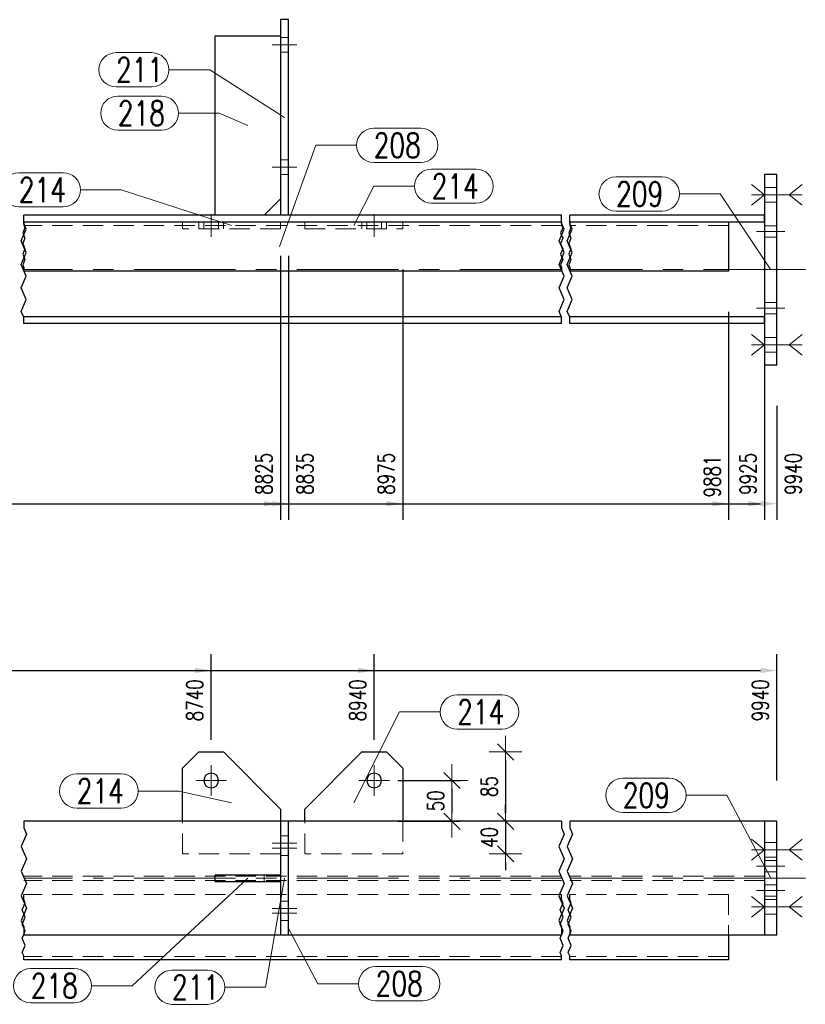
# Model space of a CAD drawing. Header units: millimetres. Extents: x -139 to 714, y 11567 to 12237.
# Tile 16 of 45: x 305 to 402, y 11806 to 11927. Entities that reach past the tile are written whole.
import ezdxf

# ---------------------------------------------------------------- set-up
doc = ezdxf.new("R2010")
doc.units = ezdxf.units.MM
doc.header["$LTSCALE"] = 10
doc.linetypes.add('HIDDEN', pattern=[0.375, 0.25, -0.125])
doc.linetypes.add('MITTE', pattern=[2, 1.25, -0.25, 0.25, -0.25])
doc.layers.get('Defpoints').update_dxf_attribs({"color": 1})
for name, color, linetype, lineweight in [('PS_Bolt', 4, 'Continuous', 13), ('PS_DIM', 4, 'Continuous', 13), ('PS_Hidden', 2, 'HIDDEN', 9), ('PS_Mid', 5, 'MITTE', 15), ('PS_Pos', 1, 'Continuous', 15), ('PS_Shape', 161, 'Continuous', 30), ('PS_SOLID', 7, 'Continuous', 30)]:
    doc.layers.add(name, color=color, linetype=linetype, lineweight=lineweight)
doc.styles.add('simplex', font='simplex.shx', dxfattribs={"width": 0.75})
doc.dimstyles.new('1_10_GŁ_DS1-LS10', dxfattribs={"dimtxt": 2, "dimasz": 2, "dimexe": 2, "dimexo": 5, "dimgap": 1, "dimtad": 1, "dimjust": 4, "dimdec": 0, "dimlfac": 10, "dimtxsty": 'simplex', "dimblk1": 'NONE', "dimsah": 1, "dimcen": 2, "dimclrd": 256, "dimclre": 256, "dimclrt": 3, "dimadec": 1, "dimazin": 0, "dimtfac": 1, "dimtdec": 0, "dimtmove": 2, "dimatfit": 3, "dimfxl": 1, "dimarcsym": 0})
doc.dimstyles.new('1_10_PRZ', dxfattribs={"dimtxt": 2, "dimasz": 1, "dimexe": 2, "dimexo": 5, "dimgap": 1, "dimtad": 1, "dimdec": 0, "dimlfac": 10, "dimtxsty": 'simplex', "dimblk": 'dimznak', "dimcen": 2, "dimse1": 1, "dimse2": 1, "dimclrt": 3, "dimadec": 1, "dimazin": 0, "dimtfac": 1, "dimtdec": 0, "dimtix": 1, "dimtmove": 2, "dimatfit": 3, "dimldrblk": 'dim-grot', "dimfxl": 1, "dimarcsym": 0})
doc.dimstyles.new('1_10_SC', dxfattribs={"dimtxt": 2, "dimasz": 1, "dimexe": 1, "dimexo": 1, "dimgap": 1, "dimtad": 1, "dimdec": 0, "dimlfac": 10, "dimtxsty": 'simplex', "dimblk": 'dimznak', "dimcen": 2, "dimclrd": 256, "dimclre": 256, "dimclrt": 3, "dimadec": 1, "dimazin": 0, "dimtfac": 1, "dimtdec": 0, "dimtix": 1, "dimtmove": 2, "dimatfit": 3, "dimldrblk": 'dim-grot', "dimfxl": 1, "dimarcsym": 0})

# ---------------------------------------------------------------- blocks, each defined once
blk = doc.blocks.new('*D115')
at = {"layer": 'Defpoints', "color": 0, "transparency": 16777216}
for p in [(337.16, 11903.11), (-55.6, 11889.81), (337.16, 11867.71)]:
    blk.add_point(p, dxfattribs=at)
at = {"layer": 'PS_DIM', "lineweight": -2, "transparency": 16777216}
for p, q in [((337.16, 11898.11), (337.16, 11865.71)), ((-55.6, 11884.81), (-55.6, 11865.71)), ((-55.6, 11867.71), (335.16, 11867.71))]:
    blk.add_line(p, q, dxfattribs=at)
at = {"layer": 'PS_DIM', "transparency": 16777216}
blk.add_solid([(335.16, 11868.04), (335.16, 11867.37), (337.16, 11867.71)], dxfattribs=at)
at = {"layer": 'PS_DIM', "color": 3, "transparency": 16777216, "insert": (335.14, 11871.37), "char_height": 2, "attachment_point": 5, "rotation": 90, "style": 'simplex'}
blk.add_mtext('8825', dxfattribs=at)
blk = doc.blocks.new('_None')
blk = doc.blocks.new('*D116')
at = {"layer": 'Defpoints', "color": 0, "transparency": 16777216}
for p in [(338.16, 11903.11), (-55.6, 11889.81), (338.16, 11867.71)]:
    blk.add_point(p, dxfattribs=at)
at = {"layer": 'PS_DIM', "lineweight": -2, "transparency": 16777216}
for p, q in [((338.16, 11898.11), (338.16, 11865.71)), ((-55.6, 11884.81), (-55.6, 11865.71)), ((-55.6, 11867.71), (336.16, 11867.71))]:
    blk.add_line(p, q, dxfattribs=at)
at = {"layer": 'PS_DIM', "transparency": 16777216}
blk.add_solid([(336.16, 11868.04), (336.16, 11867.37), (338.16, 11867.71)], dxfattribs=at)
at = {"layer": 'PS_DIM', "color": 3, "transparency": 16777216, "insert": (340.18, 11871.37), "char_height": 2, "attachment_point": 5, "rotation": 90, "style": 'simplex'}
blk.add_mtext('8835', dxfattribs=at)
blk = doc.blocks.new('*D117')
at = {"layer": 'Defpoints', "color": 0, "transparency": 16777216}
for p in [(352.16, 11901.46), (-55.6, 11889.81), (352.16, 11867.71)]:
    blk.add_point(p, dxfattribs=at)
at = {"layer": 'PS_DIM', "lineweight": -2, "transparency": 16777216}
for p, q in [((352.16, 11896.46), (352.16, 11865.71)), ((-55.6, 11884.81), (-55.6, 11865.71)), ((-55.6, 11867.71), (350.16, 11867.71))]:
    blk.add_line(p, q, dxfattribs=at)
at = {"layer": 'PS_DIM', "transparency": 16777216}
blk.add_solid([(350.16, 11868.04), (350.16, 11867.37), (352.16, 11867.71)], dxfattribs=at)
at = {"layer": 'PS_DIM', "color": 3, "transparency": 16777216, "insert": (350.14, 11871.37), "char_height": 2, "attachment_point": 5, "rotation": 90, "style": 'simplex'}
blk.add_mtext('8975', dxfattribs=at)
blk = doc.blocks.new('*D118')
at = {"layer": 'Defpoints', "color": 0, "transparency": 16777216}
for p in [(392.16, 11896.26), (-55.6, 11889.81), (392.16, 11867.71)]:
    blk.add_point(p, dxfattribs=at)
at = {"layer": 'PS_DIM', "lineweight": -2, "transparency": 16777216}
for p, q in [((392.16, 11891.26), (392.16, 11865.71)), ((-55.6, 11884.81), (-55.6, 11865.71)), ((-55.6, 11867.71), (390.16, 11867.71))]:
    blk.add_line(p, q, dxfattribs=at)
at = {"layer": 'PS_DIM', "transparency": 16777216}
blk.add_solid([(390.16, 11868.04), (390.16, 11867.37), (392.16, 11867.71)], dxfattribs=at)
at = {"layer": 'PS_DIM', "color": 3, "transparency": 16777216, "insert": (390.14, 11871.05), "char_height": 2, "attachment_point": 5, "rotation": 90, "style": 'simplex'}
blk.add_mtext('9881', dxfattribs=at)
blk = doc.blocks.new('*D119')
at = {"layer": 'Defpoints', "color": 0, "transparency": 16777216}
for p in [(-55.6, 11889.81), (396.57, 11889.81), (396.57, 11867.71)]:
    blk.add_point(p, dxfattribs=at)
at = {"layer": 'PS_DIM', "lineweight": -2, "transparency": 16777216}
for p, q in [((-55.6, 11884.81), (-55.6, 11865.71)), ((396.57, 11884.81), (396.57, 11865.71)), ((-55.6, 11867.71), (394.57, 11867.71))]:
    blk.add_line(p, q, dxfattribs=at)
at = {"layer": 'PS_DIM', "transparency": 16777216}
blk.add_solid([(394.57, 11868.04), (394.57, 11867.37), (396.57, 11867.71)], dxfattribs=at)
at = {"layer": 'PS_DIM', "color": 3, "transparency": 16777216, "insert": (394.55, 11871.37), "char_height": 2, "attachment_point": 5, "rotation": 90, "style": 'simplex'}
blk.add_mtext('9925', dxfattribs=at)
blk = doc.blocks.new('*D120')
at = {"layer": 'Defpoints', "color": 0, "transparency": 16777216}
for p in [(-55.6, 11889.81), (398.07, 11884.71), (398.07, 11867.71)]:
    blk.add_point(p, dxfattribs=at)
at = {"layer": 'PS_DIM', "lineweight": -2, "transparency": 16777216}
for p, q in [((-55.6, 11884.81), (-55.6, 11865.71)), ((398.07, 11879.71), (398.07, 11865.71)), ((-55.6, 11867.71), (396.07, 11867.71))]:
    blk.add_line(p, q, dxfattribs=at)
at = {"layer": 'PS_DIM', "transparency": 16777216}
blk.add_solid([(396.07, 11868.04), (396.07, 11867.37), (398.07, 11867.71)], dxfattribs=at)
at = {"layer": 'PS_DIM', "color": 3, "transparency": 16777216, "insert": (400.09, 11871.37), "char_height": 2, "attachment_point": 5, "rotation": 90, "style": 'simplex'}
blk.add_mtext('9940', dxfattribs=at)
blk = doc.blocks.new('*D140')
at = {"layer": 'Defpoints', "color": 0, "transparency": 16777216}
for p in [(328.66, 11847.24), (328.66, 11833.74), (-55.6, 11814.74)]:
    blk.add_point(p, dxfattribs=at)
at = {"layer": 'PS_DIM', "lineweight": -2, "transparency": 16777216}
for p, q in [((-55.6, 11819.74), (-55.6, 11849.24)), ((328.66, 11838.74), (328.66, 11849.24)), ((-55.6, 11847.24), (326.66, 11847.24))]:
    blk.add_line(p, q, dxfattribs=at)
at = {"layer": 'PS_DIM', "transparency": 16777216}
blk.add_solid([(326.66, 11847.57), (326.66, 11846.91), (328.66, 11847.24)], dxfattribs=at)
at = {"layer": 'PS_DIM', "color": 3, "transparency": 16777216, "insert": (326.64, 11843.58), "char_height": 2, "attachment_point": 5, "rotation": 90, "style": 'simplex'}
blk.add_mtext('8740', dxfattribs=at)
blk = doc.blocks.new('*D141')
at = {"layer": 'Defpoints', "color": 0, "transparency": 16777216}
for p in [(348.66, 11847.24), (348.66, 11833.74), (-55.6, 11814.74)]:
    blk.add_point(p, dxfattribs=at)
at = {"layer": 'PS_DIM', "lineweight": -2, "transparency": 16777216}
for p, q in [((-55.6, 11819.74), (-55.6, 11849.24)), ((348.66, 11838.74), (348.66, 11849.24)), ((-55.6, 11847.24), (346.66, 11847.24))]:
    blk.add_line(p, q, dxfattribs=at)
at = {"layer": 'PS_DIM', "transparency": 16777216}
blk.add_solid([(346.66, 11847.57), (346.66, 11846.91), (348.66, 11847.24)], dxfattribs=at)
at = {"layer": 'PS_DIM', "color": 3, "transparency": 16777216, "insert": (346.64, 11843.58), "char_height": 2, "attachment_point": 5, "rotation": 90, "style": 'simplex'}
blk.add_mtext('8940', dxfattribs=at)
blk = doc.blocks.new('*D142')
at = {"layer": 'Defpoints', "color": 0, "transparency": 16777216}
for p in [(398.07, 11847.24), (398.07, 11828.74), (-55.6, 11814.74)]:
    blk.add_point(p, dxfattribs=at)
at = {"layer": 'PS_DIM', "lineweight": -2, "transparency": 16777216}
for p, q in [((-55.6, 11819.74), (-55.6, 11849.24)), ((398.07, 11833.74), (398.07, 11849.24)), ((-55.6, 11847.24), (396.07, 11847.24))]:
    blk.add_line(p, q, dxfattribs=at)
at = {"layer": 'PS_DIM', "transparency": 16777216}
blk.add_solid([(396.07, 11847.57), (396.07, 11846.91), (398.07, 11847.24)], dxfattribs=at)
at = {"layer": 'PS_DIM', "color": 3, "transparency": 16777216, "insert": (396.05, 11843.58), "char_height": 2, "attachment_point": 5, "rotation": 90, "style": 'simplex'}
blk.add_mtext('9940', dxfattribs=at)
blk = doc.blocks.new('dimznak')
at = {"color": 0}
for points in [[(0, 2), (0, -2)], [(-2, 0), (2, 0)]]:
    blk.add_lwpolyline(points, dxfattribs=at)
at = {"color": 2}
blk.add_lwpolyline([(1, 1), (-1, -1)], dxfattribs=at)
blk = doc.blocks.new('*D219')
at = {"layer": 'Defpoints', "color": 0, "transparency": 16777216}
for p in [(350.56, 11833.74), (350.56, 11828.74), (358.21, 11828.74)]:
    blk.add_point(p, dxfattribs=at)
at = {"layer": 'PS_DIM', "lineweight": -2, "transparency": 16777216}
for p, q in [((351.56, 11833.74), (359.21, 11833.74)), ((358.21, 11832.74), (358.21, 11829.74)), ((351.56, 11828.74), (359.21, 11828.74))]:
    blk.add_line(p, q, dxfattribs=at)
for p, rotation in [((358.21, 11833.74), 90), ((358.21, 11828.74), 270)]:
    blk.add_blockref('dimznak', p, dxfattribs=dict(at, rotation=rotation))
at = {"layer": 'PS_DIM', "color": 3, "transparency": 16777216, "insert": (356.21, 11831.24), "char_height": 2, "attachment_point": 5, "rotation": 90, "style": 'simplex'}
blk.add_mtext('50', dxfattribs=at)
blk = doc.blocks.new('dim-grot')
blk.add_hatch(color=256).paths.add_polyline_path([(0, 0), (-2, 0.5), (-2, -0.5)])
blk.add_lwpolyline([(0, 0), (-2, 0.5), (-2, -0.5), (0, 0)])
blk = doc.blocks.new('*D220')
at = {"layer": 'Defpoints', "color": 0, "transparency": 16777216}
for p in [(347.16, 11837.24), (350.56, 11828.74), (364.78, 11828.74)]:
    blk.add_point(p, dxfattribs=at)
at = {"layer": 'PS_DIM', "color": 0, "lineweight": -2, "transparency": 16777216}
blk.add_line((364.78, 11836.24), (364.78, 11829.74), dxfattribs=at)
for p, rotation in [((364.78, 11837.24), 90), ((364.78, 11828.74), 270)]:
    blk.add_blockref('dimznak', p, dxfattribs=dict(at, rotation=rotation))
at = {"layer": 'PS_DIM', "color": 3, "transparency": 16777216, "insert": (362.78, 11832.99), "char_height": 2, "attachment_point": 5, "rotation": 90, "style": 'simplex'}
blk.add_mtext('85', dxfattribs=at)
blk = doc.blocks.new('*D221')
at = {"layer": 'Defpoints', "color": 0, "transparency": 16777216}
for p in [(350.56, 11828.74), (352.16, 11824.74), (364.78, 11824.74)]:
    blk.add_point(p, dxfattribs=at)
at = {"layer": 'PS_DIM', "color": 0, "lineweight": -2, "transparency": 16777216}
for p, q in [((364.78, 11829.74), (364.78, 11830.74)), ((364.78, 11828.74), (364.78, 11824.74)), ((364.78, 11823.74), (364.78, 11822.74))]:
    blk.add_line(p, q, dxfattribs=at)
for p, rotation in [((364.78, 11828.74), 270), ((364.78, 11824.74), 90)]:
    blk.add_blockref('dimznak', p, dxfattribs=dict(at, rotation=rotation))
at = {"layer": 'PS_DIM', "color": 3, "transparency": 16777216, "insert": (362.78, 11826.74), "char_height": 2, "attachment_point": 5, "rotation": 90, "style": 'simplex'}
blk.add_mtext('40', dxfattribs=at)
blk = doc.blocks.new('*X344')
at = {"color": 30, "linetype": 'Continuous'}
for p, q in [((396.57, 11887.21), (394.97, 11888.49)), ((399.57, 11887.21), (401.17, 11888.49)), ((394.97, 11885.93), (396.57, 11887.21)), ((394.97, 11887.21), (401.17, 11887.21)), ((401.17, 11885.93), (399.57, 11887.21))]:
    blk.add_line(p, q, dxfattribs=at)
blk = doc.blocks.new('*X345')
at = {"color": 30, "linetype": 'Continuous'}
for p, q in [((396.57, 11905.61), (394.97, 11906.89)), ((399.57, 11905.61), (401.17, 11906.89)), ((394.97, 11904.33), (396.57, 11905.61)), ((394.97, 11905.61), (401.17, 11905.61)), ((401.17, 11904.33), (399.57, 11905.61))]:
    blk.add_line(p, q, dxfattribs=at)
blk = doc.blocks.new('*X346')
at = {"color": 30, "linetype": 'Continuous'}
for p, q in [((396.57, 11887.21), (394.97, 11888.49)), ((399.57, 11887.21), (401.17, 11888.49)), ((394.97, 11885.93), (396.57, 11887.21)), ((394.97, 11887.21), (401.17, 11887.21)), ((401.17, 11885.93), (399.57, 11887.21))]:
    blk.add_line(p, q, dxfattribs=at)
blk = doc.blocks.new('*X347')
at = {"color": 1}
for p, q in [((305.66, 11902.12), (305.66, 11903.11)), ((305.66, 11902.26), (305.66, 11901.9)), ((305.97, 11901.4), (305.66, 11902.12)), ((371.66, 11902.12), (371.66, 11903.11)), ((371.66, 11902.26), (371.66, 11901.9)), ((371.97, 11901.4), (371.66, 11902.12)), ((372.66, 11902.12), (372.66, 11903.11)), ((372.66, 11902.26), (372.66, 11901.9)), ((372.97, 11901.4), (372.66, 11902.12)), ((305.36, 11899.96), (305.97, 11901.4)), ((305.8, 11901.58), (305.53, 11900.93)), ((305.53, 11900.93), (305.8, 11900.28)), ((305.66, 11901.9), (305.8, 11901.58)), ((371.36, 11899.96), (371.97, 11901.4)), ((371.8, 11901.58), (371.53, 11900.93)), ((371.53, 11900.93), (371.8, 11900.28)), ((371.66, 11901.9), (371.8, 11901.58)), ((372.36, 11899.96), (372.97, 11901.4)), ((372.8, 11901.58), (372.53, 11900.93)), ((372.53, 11900.93), (372.8, 11900.28)), ((372.66, 11901.9), (372.8, 11901.58)), ((305.97, 11898.52), (305.36, 11899.96)), ((305.8, 11900.28), (305.53, 11899.63)), ((371.97, 11898.52), (371.36, 11899.96)), ((371.8, 11900.28), (371.53, 11899.63)), ((372.97, 11898.52), (372.36, 11899.96)), ((372.8, 11900.28), (372.53, 11899.63)), ((305.36, 11897.07), (305.97, 11898.52)), ((305.53, 11899.63), (305.8, 11898.98)), ((305.8, 11898.98), (305.53, 11898.33)), ((371.36, 11897.07), (371.97, 11898.52)), ((371.53, 11899.63), (371.8, 11898.98)), ((371.8, 11898.98), (371.53, 11898.33)), ((372.36, 11897.07), (372.97, 11898.52)), ((372.53, 11899.63), (372.8, 11898.98)), ((372.8, 11898.98), (372.53, 11898.33)), ((305.53, 11898.33), (305.8, 11897.68)), ((305.8, 11897.68), (305.53, 11897.03)), ((371.53, 11898.33), (371.8, 11897.68)), ((371.8, 11897.68), (371.53, 11897.03)), ((372.53, 11898.33), (372.8, 11897.68)), ((372.8, 11897.68), (372.53, 11897.03)), ((305.97, 11895.63), (305.36, 11897.07)), ((305.53, 11897.03), (305.66, 11896.7)), ((305.66, 11896.7), (305.66, 11896.26)), ((371.97, 11895.63), (371.36, 11897.07)), ((371.53, 11897.03), (371.66, 11896.7)), ((371.66, 11896.7), (371.66, 11896.26)), ((372.97, 11895.63), (372.36, 11897.07)), ((372.53, 11897.03), (372.66, 11896.7)), ((372.66, 11896.7), (372.66, 11896.26)), ((305.36, 11894.19), (305.97, 11895.63)), ((371.36, 11894.19), (371.97, 11895.63)), ((372.36, 11894.19), (372.97, 11895.63)), ((305.97, 11892.75), (305.36, 11894.19)), ((371.97, 11892.75), (371.36, 11894.19)), ((372.97, 11892.75), (372.36, 11894.19)), ((305.36, 11891.31), (305.97, 11892.75)), ((371.36, 11891.31), (371.97, 11892.75)), ((372.36, 11891.31), (372.97, 11892.75)), ((305.66, 11890.59), (305.36, 11891.31)), ((371.66, 11890.59), (371.36, 11891.31)), ((372.66, 11890.59), (372.36, 11891.31)), ((305.66, 11889.81), (305.66, 11890.59)), ((371.66, 11889.81), (371.66, 11890.59)), ((372.66, 11889.81), (372.66, 11890.59))]:
    blk.add_line(p, q, dxfattribs=at)
at = {"layer": 'PS_Hidden', "color": 2, "linetype": 'HIDDEN'}
for p, q in [((338.16, 11924.91), (337.16, 11924.91)), ((338.16, 11923.11), (337.16, 11923.11)), ((338.16, 11909.91), (337.16, 11909.91)), ((338.16, 11908.11), (337.16, 11908.11)), ((398.07, 11906.51), (396.57, 11906.51)), ((398.07, 11904.71), (396.57, 11904.71)), ((325.16, 11901.46), (325.16, 11902.26)), ((327.16, 11901.46), (327.16, 11902.26)), ((327.76, 11901.46), (327.76, 11902.26)), ((329.56, 11901.46), (329.56, 11902.26)), ((330.16, 11902.26), (330.16, 11901.46)), ((337.16, 11901.46), (337.16, 11902.26)), ((340.16, 11901.46), (340.16, 11902.26)), ((347.16, 11901.46), (347.16, 11902.26)), ((347.76, 11901.46), (347.76, 11902.26)), ((349.56, 11901.46), (349.56, 11902.26)), ((350.16, 11902.26), (350.16, 11901.46)), ((352.16, 11901.46), (352.16, 11902.26)), ((371.66, 11901.86), (305.66, 11901.86)), ((337.16, 11901.46), (325.16, 11901.46)), ((340.16, 11901.46), (352.16, 11901.46)), ((392.16, 11901.86), (372.66, 11901.86)), ((398.07, 11901.81), (396.57, 11901.81)), ((398.07, 11900.41), (396.57, 11900.41)), ((398.07, 11892.41), (396.57, 11892.41)), ((398.07, 11891.01), (396.57, 11891.01)), ((398.07, 11888.11), (396.57, 11888.11)), ((398.07, 11886.31), (396.57, 11886.31))]:
    blk.add_line(p, q, dxfattribs=at)
at = {"layer": 'PS_Mid', "color": 5, "linetype": 'MITTE'}
for p, q in [((336.16, 11924.01), (339.16, 11924.01)), ((336.16, 11924.01), (339.16, 11924.01)), ((336.16, 11924.01), (339.16, 11924.01)), ((336.16, 11924.01), (339.16, 11924.01)), ((336.16, 11909.01), (339.16, 11909.01)), ((336.16, 11909.01), (339.16, 11909.01)), ((336.16, 11909.01), (339.16, 11909.01)), ((336.16, 11909.01), (339.16, 11909.01)), ((395.57, 11905.61), (399.07, 11905.61)), ((395.57, 11905.61), (399.07, 11905.61)), ((328.66, 11903.26), (328.66, 11900.46)), ((348.66, 11903.26), (348.66, 11900.46)), ((395.57, 11901.11), (399.07, 11901.11)), ((395.57, 11901.11), (399.07, 11901.11)), ((371.66, 11896.46), (305.66, 11896.46)), ((401.57, 11896.46), (372.66, 11896.46)), ((395.57, 11891.71), (399.07, 11891.71)), ((395.57, 11891.71), (399.07, 11891.71)), ((395.57, 11887.21), (399.07, 11887.21)), ((395.57, 11887.21), (399.07, 11887.21))]:
    blk.add_line(p, q, dxfattribs=at)
at = {"layer": 'PS_SOLID', "color": 7, "linetype": 'Continuous'}
for p, q in [((337.16, 11927.11), (337.16, 11903.11)), ((338.16, 11927.11), (337.16, 11927.11)), ((338.16, 11903.11), (338.16, 11927.11)), ((329.16, 11903.11), (329.16, 11925.11)), ((329.16, 11925.11), (337.16, 11925.11)), ((396.57, 11908.11), (396.57, 11884.71)), ((398.07, 11908.11), (396.57, 11908.11)), ((398.07, 11884.71), (398.07, 11908.11)), ((335.16, 11903.11), (337.16, 11905.11)), ((371.66, 11903.11), (305.66, 11903.11)), ((371.66, 11902.26), (305.66, 11902.26)), ((338.16, 11903.11), (337.16, 11903.11)), ((396.57, 11903.11), (372.66, 11903.11)), ((392.16, 11902.26), (372.66, 11902.26)), ((392.16, 11902.26), (392.16, 11896.26)), ((396.57, 11902.26), (392.16, 11902.26)), ((396.57, 11902.26), (396.57, 11903.11)), ((371.66, 11896.26), (305.66, 11896.26)), ((392.16, 11896.26), (372.66, 11896.26)), ((371.66, 11890.66), (305.66, 11890.66)), ((396.57, 11890.66), (372.66, 11890.66)), ((396.57, 11889.81), (396.57, 11890.66)), ((371.66, 11889.81), (305.66, 11889.81)), ((396.57, 11889.81), (372.66, 11889.81)), ((398.07, 11884.71), (396.57, 11884.71))]:
    blk.add_line(p, q, dxfattribs=at)
blk = doc.blocks.new('*X348')
at = {"color": 30, "linetype": 'Continuous'}
for p, q in [((396.57, 11905.61), (394.97, 11906.89)), ((399.57, 11905.61), (401.17, 11906.89)), ((394.97, 11904.33), (396.57, 11905.61)), ((394.97, 11905.61), (401.17, 11905.61)), ((401.17, 11904.33), (399.57, 11905.61))]:
    blk.add_line(p, q, dxfattribs=at)
blk = doc.blocks.new('*X359')
at = {"color": 1}
for p, q in [((378.35, 11907.82), (384.02, 11907.82)), ((386.12, 11905.72), (391.12, 11905.72)), ((397.32, 11896.41), (391.12, 11905.72)), ((378.35, 11903.62), (384.02, 11903.62))]:
    blk.add_line(p, q, dxfattribs=at)
for centre, start, end in [((378.35, 11905.72), 90, 270), ((384.02, 11905.72), 270, 90)]:
    blk.add_arc(centre, 2.1, start, end, dxfattribs=at)
at = {"color": 2, "style": 'simplex', "width": 0.75}
blk.add_text('209', height=3, dxfattribs=at).set_placement((378.35, 11904.22))
blk = doc.blocks.new('*X368')
at = {"color": 1}
for p, q in [((348.6, 11913.79), (354.39, 11913.79)), ((337.06, 11899.26), (341.5, 11911.69)), ((341.5, 11911.69), (346.5, 11911.69)), ((348.6, 11909.59), (354.39, 11909.59))]:
    blk.add_line(p, q, dxfattribs=at)
for centre, start, end in [((348.6, 11911.69), 90, 270), ((354.39, 11911.69), 270, 90)]:
    blk.add_arc(centre, 2.1, start, end, dxfattribs=at)
at = {"color": 2, "style": 'simplex', "width": 0.75}
blk.add_text('208', height=3, dxfattribs=at).set_placement((348.6, 11910.19))
blk = doc.blocks.new('*X369')
at = {"color": 1}
for p, q in [((316.99, 11923.06), (321.38, 11923.06)), ((323.48, 11920.96), (328.48, 11920.96)), ((337.66, 11915.11), (328.48, 11920.96)), ((316.99, 11918.86), (321.38, 11918.86))]:
    blk.add_line(p, q, dxfattribs=at)
for centre, start, end in [((316.99, 11920.96), 90, 270), ((321.38, 11920.96), 270, 90)]:
    blk.add_arc(centre, 2.1, start, end, dxfattribs=at)
at = {"color": 2, "style": 'simplex', "width": 0.75}
blk.add_text('211', height=3, dxfattribs=at).set_placement((316.99, 11919.46))
blk = doc.blocks.new('*X370')
at = {"color": 1}
for p, q in [((317.2, 11917.74), (322.56, 11917.74)), ((324.66, 11915.64), (329.66, 11915.64)), ((333.16, 11914.11), (329.66, 11915.64)), ((317.2, 11913.54), (322.56, 11913.54))]:
    blk.add_line(p, q, dxfattribs=at)
for centre, start, end in [((317.2, 11915.64), 90, 270), ((322.56, 11915.64), 270, 90)]:
    blk.add_arc(centre, 2.1, start, end, dxfattribs=at)
at = {"color": 2, "style": 'simplex', "width": 0.75}
blk.add_text('218', height=3, dxfattribs=at).set_placement((317.2, 11914.14))
blk = doc.blocks.new('*X371')
at = {"color": 1}
for p, q in [((305.05, 11908.33), (310.51, 11908.33)), ((312.61, 11906.23), (317.61, 11906.23)), ((331.16, 11901.86), (317.61, 11906.23)), ((305.05, 11904.13), (310.51, 11904.13))]:
    blk.add_line(p, q, dxfattribs=at)
for centre, start, end in [((305.05, 11906.23), 90, 270), ((310.51, 11906.23), 270, 90)]:
    blk.add_arc(centre, 2.1, start, end, dxfattribs=at)
at = {"color": 2, "style": 'simplex', "width": 0.75}
blk.add_text('214', height=3, dxfattribs=at).set_placement((305.05, 11904.73))
blk = doc.blocks.new('*X372')
at = {"color": 1}
for p, q in [((355.71, 11908.78), (361.17, 11908.78)), ((346.16, 11901.86), (348.61, 11906.68)), ((348.61, 11906.68), (353.61, 11906.68)), ((355.71, 11904.58), (361.17, 11904.58))]:
    blk.add_line(p, q, dxfattribs=at)
for centre, start, end in [((355.71, 11906.68), 90, 270), ((361.17, 11906.68), 270, 90)]:
    blk.add_arc(centre, 2.1, start, end, dxfattribs=at)
at = {"color": 2, "style": 'simplex', "width": 0.75}
blk.add_text('214', height=3, dxfattribs=at).set_placement((355.71, 11905.18))
blk = doc.blocks.new('*X379')
at = {"color": 30, "linetype": 'Continuous'}
for p, q in [((396.57, 11818.24), (394.97, 11819.52)), ((399.57, 11818.24), (401.17, 11819.52)), ((394.97, 11816.96), (396.57, 11818.24)), ((394.97, 11818.24), (401.17, 11818.24)), ((401.17, 11816.96), (399.57, 11818.24))]:
    blk.add_line(p, q, dxfattribs=at)
blk = doc.blocks.new('*X384')
at = {"color": 30, "linetype": 'Continuous'}
for p, q in [((396.57, 11818.24), (394.97, 11819.52)), ((399.57, 11818.24), (401.17, 11819.52)), ((394.97, 11816.96), (396.57, 11818.24)), ((394.97, 11818.24), (401.17, 11818.24)), ((401.17, 11816.96), (399.57, 11818.24))]:
    blk.add_line(p, q, dxfattribs=at)
blk = doc.blocks.new('*X385')
at = {"color": 30, "linetype": 'Continuous'}
for p, q in [((396.57, 11825.24), (394.97, 11826.52)), ((399.57, 11825.24), (401.17, 11826.52)), ((394.97, 11823.96), (396.57, 11825.24)), ((394.97, 11825.24), (401.17, 11825.24)), ((401.17, 11823.96), (399.57, 11825.24))]:
    blk.add_line(p, q, dxfattribs=at)
blk = doc.blocks.new('*X387')
at = {"color": 1}
for p, q in [((305.66, 11828.74), (305.66, 11827.92)), ((371.66, 11828.74), (371.66, 11827.92)), ((372.66, 11828.74), (372.66, 11827.92)), ((305.98, 11827.16), (305.34, 11825.64)), ((305.66, 11827.92), (305.98, 11827.16)), ((371.98, 11827.16), (371.34, 11825.64)), ((371.66, 11827.92), (371.98, 11827.16)), ((372.98, 11827.16), (372.34, 11825.64)), ((372.66, 11827.92), (372.98, 11827.16)), ((305.34, 11825.64), (305.98, 11824.12)), ((371.34, 11825.64), (371.98, 11824.12)), ((372.34, 11825.64), (372.98, 11824.12)), ((305.98, 11824.12), (305.34, 11822.61)), ((371.98, 11824.12), (371.34, 11822.61)), ((372.98, 11824.12), (372.34, 11822.61)), ((305.34, 11822.61), (305.98, 11821.09)), ((371.34, 11822.61), (371.98, 11821.09)), ((372.34, 11822.61), (372.98, 11821.09)), ((305.98, 11821.09), (305.34, 11819.57)), ((371.98, 11821.09), (371.34, 11819.57)), ((372.98, 11821.09), (372.34, 11819.57)), ((305.34, 11819.57), (305.98, 11818.06)), ((305.48, 11817.85), (305.85, 11818.71)), ((305.66, 11819.15), (305.66, 11819.74)), ((305.85, 11818.71), (305.66, 11819.15)), ((371.34, 11819.57), (371.98, 11818.06)), ((371.48, 11817.85), (371.85, 11818.71)), ((371.66, 11819.15), (371.66, 11819.74)), ((371.85, 11818.71), (371.66, 11819.15)), ((372.34, 11819.57), (372.98, 11818.06)), ((372.48, 11817.85), (372.85, 11818.71)), ((372.66, 11819.15), (372.66, 11819.74)), ((372.85, 11818.71), (372.66, 11819.15)), ((305.98, 11818.06), (305.34, 11816.54)), ((305.85, 11816.98), (305.48, 11817.85)), ((371.98, 11818.06), (371.34, 11816.54)), ((371.85, 11816.98), (371.48, 11817.85)), ((372.98, 11818.06), (372.34, 11816.54)), ((372.85, 11816.98), (372.48, 11817.85)), ((305.34, 11816.54), (305.66, 11815.78)), ((305.48, 11816.11), (305.85, 11816.98)), ((371.34, 11816.54), (371.66, 11815.78)), ((371.48, 11816.11), (371.85, 11816.98)), ((372.34, 11816.54), (372.66, 11815.78)), ((372.48, 11816.11), (372.85, 11816.98)), ((305.85, 11815.24), (305.48, 11816.11)), ((305.48, 11814.38), (305.85, 11815.24)), ((305.66, 11815.78), (305.66, 11814.74)), ((371.85, 11815.24), (371.48, 11816.11)), ((371.48, 11814.38), (371.85, 11815.24)), ((371.66, 11815.78), (371.66, 11814.74)), ((372.85, 11815.24), (372.48, 11816.11)), ((372.48, 11814.38), (372.85, 11815.24)), ((372.66, 11815.78), (372.66, 11814.74)), ((305.85, 11813.51), (305.48, 11814.38)), ((371.85, 11813.51), (371.48, 11814.38)), ((372.85, 11813.51), (372.48, 11814.38)), ((305.48, 11812.64), (305.85, 11813.51)), ((305.66, 11812.21), (305.48, 11812.64)), ((371.48, 11812.64), (371.85, 11813.51)), ((371.66, 11812.21), (371.48, 11812.64)), ((372.48, 11812.64), (372.85, 11813.51)), ((372.66, 11812.21), (372.48, 11812.64)), ((305.66, 11811.74), (305.66, 11812.21)), ((371.66, 11811.74), (371.66, 11812.21)), ((372.66, 11811.74), (372.66, 11812.21))]:
    blk.add_line(p, q, dxfattribs=at)
at = {"layer": 'PS_Hidden', "color": 2, "linetype": 'HIDDEN'}
for p, q in [((325.16, 11824.74), (325.16, 11828.74)), ((340.16, 11824.74), (340.16, 11828.74)), ((352.16, 11828.74), (352.16, 11824.74)), ((337.16, 11826.94), (338.16, 11826.94)), ((398.07, 11826.14), (396.57, 11826.14)), ((337.16, 11824.74), (325.16, 11824.74)), ((352.16, 11824.74), (340.16, 11824.74)), ((337.16, 11824.54), (338.16, 11824.54)), ((398.07, 11824.34), (396.57, 11824.34)), ((398.07, 11823.94), (396.57, 11823.94)), ((398.07, 11822.54), (396.57, 11822.54)), ((371.66, 11822.01), (305.66, 11822.01)), ((371.66, 11821.46), (305.66, 11821.46)), ((335.16, 11822.14), (335.16, 11821.34)), ((396.57, 11822.01), (372.66, 11822.01)), ((396.57, 11821.46), (372.66, 11821.46)), ((398.07, 11820.94), (396.57, 11820.94)), ((371.66, 11819.74), (305.66, 11819.74)), ((337.16, 11818.94), (338.16, 11818.94)), ((392.16, 11819.74), (372.66, 11819.74)), ((392.16, 11819.74), (392.16, 11814.74)), ((398.07, 11819.54), (396.57, 11819.54)), ((398.07, 11819.14), (396.57, 11819.14)), ((337.16, 11816.54), (338.16, 11816.54)), ((398.07, 11817.34), (396.57, 11817.34)), ((371.66, 11812.14), (305.66, 11812.14)), ((392.16, 11812.14), (372.66, 11812.14))]:
    blk.add_line(p, q, dxfattribs=at)
at = {"layer": 'PS_Mid', "color": 5, "linetype": 'MITTE'}
for p, q in [((328.66, 11835.64), (328.66, 11831.84)), ((348.66, 11835.64), (348.66, 11831.84)), ((330.56, 11833.74), (326.76, 11833.74)), ((350.56, 11833.74), (346.76, 11833.74)), ((336.16, 11826.04), (339.16, 11826.04)), ((336.16, 11826.04), (339.16, 11826.04)), ((336.16, 11825.44), (339.16, 11825.44)), ((336.16, 11825.44), (339.16, 11825.44)), ((395.57, 11825.24), (399.07, 11825.24)), ((395.57, 11825.24), (399.07, 11825.24)), ((395.57, 11823.24), (399.07, 11823.24)), ((395.57, 11823.24), (399.07, 11823.24)), ((371.66, 11821.74), (305.66, 11821.74)), ((401.57, 11821.74), (372.66, 11821.74)), ((395.57, 11820.24), (399.07, 11820.24)), ((395.57, 11820.24), (399.07, 11820.24)), ((336.16, 11818.04), (339.16, 11818.04)), ((336.16, 11818.04), (339.16, 11818.04)), ((395.57, 11818.24), (399.07, 11818.24)), ((395.57, 11818.24), (399.07, 11818.24)), ((336.16, 11817.44), (339.16, 11817.44)), ((336.16, 11817.44), (339.16, 11817.44))]:
    blk.add_line(p, q, dxfattribs=at)
at = {"layer": 'PS_SOLID', "color": 7, "linetype": 'Continuous'}
for p, q in [((327.16, 11837.24), (325.16, 11835.24)), ((327.16, 11837.24), (330.16, 11837.24)), ((337.16, 11830.24), (330.16, 11837.24)), ((347.16, 11837.24), (340.16, 11830.24)), ((347.16, 11837.24), (350.16, 11837.24)), ((352.16, 11835.24), (350.16, 11837.24)), ((325.16, 11828.74), (325.16, 11835.24)), ((352.16, 11835.24), (352.16, 11828.74)), ((337.16, 11830.24), (337.16, 11828.74)), ((340.16, 11828.74), (340.16, 11830.24)), ((337.16, 11828.74), (305.66, 11828.74)), ((337.16, 11828.74), (337.16, 11814.74)), ((338.16, 11828.74), (337.16, 11828.74)), ((338.16, 11814.74), (338.16, 11828.74)), ((371.66, 11828.74), (338.16, 11828.74)), ((396.57, 11828.74), (372.66, 11828.74)), ((396.57, 11828.74), (396.57, 11814.74)), ((398.07, 11828.74), (396.57, 11828.74)), ((398.07, 11814.74), (398.07, 11828.74)), ((329.16, 11821.34), (329.16, 11822.14)), ((337.16, 11822.14), (329.16, 11822.14)), ((329.16, 11821.34), (337.16, 11821.34)), ((337.16, 11814.74), (305.66, 11814.74)), ((338.16, 11814.74), (337.16, 11814.74)), ((371.66, 11814.74), (338.16, 11814.74)), ((396.57, 11814.74), (372.66, 11814.74)), ((392.16, 11814.74), (392.16, 11811.74)), ((398.07, 11814.74), (396.57, 11814.74)), ((371.66, 11811.74), (305.66, 11811.74)), ((392.16, 11811.74), (372.66, 11811.74))]:
    blk.add_line(p, q, dxfattribs=at)
at = {"layer": 'PS_SOLID', "color": 7, "extrusion": (0, 0, -1)}
for centre in [(-328.66, 11833.74), (-348.66, 11833.74)]:
    blk.add_circle(centre, 0.9, dxfattribs=at)
blk = doc.blocks.new('*X390')
at = {"color": 30, "linetype": 'Continuous'}
for p, q in [((396.57, 11825.24), (394.97, 11826.52)), ((399.57, 11825.24), (401.17, 11826.52)), ((394.97, 11823.96), (396.57, 11825.24)), ((394.97, 11825.24), (401.17, 11825.24)), ((401.17, 11823.96), (399.57, 11825.24))]:
    blk.add_line(p, q, dxfattribs=at)
blk = doc.blocks.new('*X402')
at = {"color": 1}
for p, q in [((379.17, 11834.02), (384.85, 11834.02)), ((386.95, 11831.92), (391.95, 11831.92)), ((397.32, 11821.74), (391.95, 11831.92)), ((379.17, 11829.82), (384.85, 11829.82))]:
    blk.add_line(p, q, dxfattribs=at)
for centre, start, end in [((379.17, 11831.92), 90, 270), ((384.85, 11831.92), 270, 90)]:
    blk.add_arc(centre, 2.1, start, end, dxfattribs=at)
at = {"color": 2, "style": 'simplex', "width": 0.75}
blk.add_text('209', height=3, dxfattribs=at).set_placement((379.17, 11830.42))
blk = doc.blocks.new('*X413')
at = {"color": 1}
for p, q in [((337.66, 11821.74), (335.34, 11808.37)), ((323.85, 11810.47), (328.24, 11810.47)), ((330.34, 11808.37), (335.34, 11808.37)), ((323.85, 11806.27), (328.24, 11806.27))]:
    blk.add_line(p, q, dxfattribs=at)
for centre, start, end in [((323.85, 11808.37), 90, 270), ((328.24, 11808.37), 270, 90)]:
    blk.add_arc(centre, 2.1, start, end, dxfattribs=at)
at = {"color": 2, "style": 'simplex', "width": 0.75}
blk.add_text('211', height=3, dxfattribs=at).set_placement((323.85, 11806.87))
blk = doc.blocks.new('*X414')
at = {"color": 1}
for p, q in [((333.16, 11821.74), (318.98, 11808.55)), ((306.52, 11810.65), (311.88, 11810.65)), ((313.98, 11808.55), (318.98, 11808.55)), ((306.52, 11806.45), (311.88, 11806.45))]:
    blk.add_line(p, q, dxfattribs=at)
for centre, start, end in [((306.52, 11808.55), 90, 270), ((311.88, 11808.55), 270, 90)]:
    blk.add_arc(centre, 2.1, start, end, dxfattribs=at)
at = {"color": 2, "style": 'simplex', "width": 0.75}
blk.add_text('218', height=3, dxfattribs=at).set_placement((306.52, 11807.05))
blk = doc.blocks.new('*X415')
at = {"color": 1}
for p, q in [((338.06, 11815.74), (341.74, 11808.8)), ((348.84, 11810.9), (354.63, 11810.9)), ((341.74, 11808.8), (346.74, 11808.8)), ((348.84, 11806.7), (354.63, 11806.7))]:
    blk.add_line(p, q, dxfattribs=at)
for centre, start, end in [((348.84, 11808.8), 90, 270), ((354.63, 11808.8), 270, 90)]:
    blk.add_arc(centre, 2.1, start, end, dxfattribs=at)
at = {"color": 2, "style": 'simplex', "width": 0.75}
blk.add_text('208', height=3, dxfattribs=at).set_placement((348.84, 11807.3))
blk = doc.blocks.new('*X416')
at = {"color": 1}
for p, q in [((312.16, 11834.55), (317.62, 11834.55)), ((319.72, 11832.45), (324.72, 11832.45)), ((331.16, 11830.99), (324.72, 11832.45)), ((312.16, 11830.35), (317.62, 11830.35))]:
    blk.add_line(p, q, dxfattribs=at)
for centre, start, end in [((312.16, 11832.45), 90, 270), ((317.62, 11832.45), 270, 90)]:
    blk.add_arc(centre, 2.1, start, end, dxfattribs=at)
at = {"color": 2, "style": 'simplex', "width": 0.75}
blk.add_text('214', height=3, dxfattribs=at).set_placement((312.16, 11830.95))
blk = doc.blocks.new('*X417')
at = {"color": 1}
for p, q in [((358.85, 11844.25), (364.32, 11844.25)), ((346.16, 11830.99), (351.75, 11842.15)), ((351.75, 11842.15), (356.75, 11842.15)), ((358.85, 11840.05), (364.32, 11840.05))]:
    blk.add_line(p, q, dxfattribs=at)
for centre, start, end in [((358.85, 11842.15), 90, 270), ((364.32, 11842.15), 270, 90)]:
    blk.add_arc(centre, 2.1, start, end, dxfattribs=at)
at = {"color": 2, "style": 'simplex', "width": 0.75}
blk.add_text('214', height=3, dxfattribs=at).set_placement((358.85, 11840.65))

msp = doc.modelspace()

# ---------------------------------------------------------------- block references
at = {"layer": 'PS_Bolt', "color": 30}
for name in ['*X345', '*X348', '*X344', '*X346', '*X385', '*X390', '*X379', '*X384']:
    msp.add_blockref(name, (0, 0), dxfattribs=at)
at = {"layer": 'PS_Pos'}
for name in ['*X369', '*X370', '*X368', '*X371', '*X372', '*X359', '*X417', '*X416', '*X402', '*X414', '*X413', '*X415']:
    msp.add_blockref(name, (0, 0), dxfattribs=at)
at = {"layer": 'PS_Shape', "color": 6}
for name in ['*X347', '*X387']:
    msp.add_blockref(name, (0, 0), dxfattribs=at)

# ---------------------------------------------------------------- dimensions: what is measured, and where the dimension line sits
at = {"layer": 'PS_DIM'}
for base, p1, p2, text, picture, middle in [((337.16, 11867.71), (-55.6, 11889.81), (337.16, 11903.11), '8825', '*D115', (335.14, 11871.37)), ((338.16, 11867.71), (-55.6, 11889.81), (338.16, 11903.11), '8835', '*D116', (340.18, 11871.37)), ((352.16, 11867.71), (-55.6, 11889.81), (352.16, 11901.46), '8975', '*D117', (350.14, 11871.37)), ((392.16, 11867.71), (-55.6, 11889.81), (392.16, 11896.26), '9881', '*D118', (390.14, 11871.05)), ((396.57, 11867.71), (-55.6, 11889.81), (396.57, 11889.81), '9925', '*D119', (394.55, 11871.37)), ((398.07, 11867.71), (-55.6, 11889.81), (398.07, 11884.71), '9940', '*D120', (400.09, 11871.37)), ((328.66, 11847.24), (-55.6, 11814.74), (328.66, 11833.74), '8740', '*D140', (326.64, 11843.58)), ((348.66, 11847.24), (-55.6, 11814.74), (348.66, 11833.74), '8940', '*D141', (346.64, 11843.58)), ((398.07, 11847.24), (-55.6, 11814.74), (398.07, 11828.74), '9940', '*D142', (396.05, 11843.58))]:
    dim = msp.add_linear_dim(base=base, p1=p1, p2=p2, text=text, dimstyle='1_10_GŁ_DS1-LS10', dxfattribs=at)
    dim.commit()
    dim.dimension.update_dxf_attribs({"geometry": picture, "text_midpoint": middle, "dimtype": 128, "text_rotation": 90})
for base, p1, p2, dimstyle, picture, middle in [((364.78, 11828.74), (347.16, 11837.24), (350.56, 11828.74), '1_10_PRZ', '*D220', (362.78, 11832.99)), ((358.21, 11828.74), (350.56, 11833.74), (350.56, 11828.74), '1_10_SC', '*D219', (356.21, 11831.24)), ((364.78, 11824.74), (350.56, 11828.74), (352.16, 11824.74), '1_10_PRZ', '*D221', (362.78, 11826.74))]:
    dim = msp.add_linear_dim(base=base, p1=p1, p2=p2, angle=90, dimstyle=dimstyle, dxfattribs=at)
    dim.commit()
    dim.dimension.update_dxf_attribs({"geometry": picture, "text_midpoint": middle})

doc.saveas('drawing.dxf')
